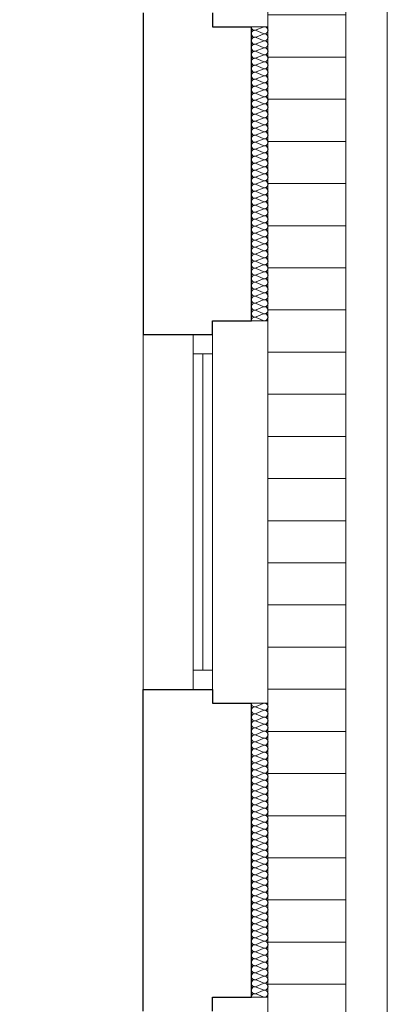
# Model space of a CAD drawing. Extents: x -497945 to -454853, y -17656 to 94650.
# Tile 58 of 62: x -480673 to -479348, y 83891 to 87443. Entities that reach past the tile are written whole.
import ezdxf

# ---------------------------------------------------------------- set-up
doc = ezdxf.new("R2010")
doc.units = 0
doc.header["$MEASUREMENT"] = 0
doc.layers.get('0').update_dxf_attribs({"color": 252})
for name, color, linetype, lineweight in [('arch wypelnienia_Nr_Pióra__102', 252, 'Continuous', 9), ('Inwent Izolacje_Nr_Pióra__2', 252, 'Continuous', 13), ('INWENT RURY SPUSTOWE_Nr_Pióra__21', 252, 'Continuous', 9), ('INWENT. OKNA_Nr_Pióra__5', 252, 'Continuous', 13), ('INWENT.ŚCIANY_Nr_Pióra__1', 252, 'Continuous', 25), ('INWENT.ŚCIANY_Nr_Pióra__21', 252, 'Continuous', 9), ('INWENT.ŚCIANY_Nr_Pióra__3', 252, 'Continuous', 13)]:
    doc.layers.add(name, color=color, linetype=linetype, lineweight=lineweight)
doc.layers.add('Inwent Izolacje', color=252, linetype='Continuous')

# ---------------------------------------------------------------- blocks, each defined once
blk = doc.blocks.new('Izolacja cieplna 14_212', base_point=(-480930.2, 72284.5))
at = {"layer": 'Inwent Izolacje_Nr_Pióra__2', "linetype": 'Continuous'}
for p, q in [((-480888.1, 72283.5), (-480912.3, 72273)), ((-480912.3, 72270.9), (-480888.1, 72260.4)), ((-480888.1, 72258.2), (-480912.3, 72247.7)), ((-480912.3, 72245.6), (-480888.1, 72235.1)), ((-480888.1, 72233), (-480912.3, 72222.5)), ((-480912.3, 72220.4), (-480888.1, 72209.9)), ((-480888.1, 72207.8), (-480912.3, 72197.3)), ((-480912.3, 72195.1), (-480888.1, 72184.6)), ((-480888.1, 72182.5), (-480912.3, 72172)), ((-480912.3, 72169.9), (-480888.1, 72159.4)), ((-480888.1, 72157.3), (-480912.3, 72146.8)), ((-480912.3, 72144.7), (-480888.1, 72134.2)), ((-480888.1, 72132.1), (-480912.3, 72121.6)), ((-480912.3, 72119.4), (-480888.1, 72108.9)), ((-480888.1, 72106.8), (-480912.3, 72096.3)), ((-480912.3, 72094.2), (-480888.1, 72083.7)), ((-480888.1, 72081.6), (-480912.3, 72071.1)), ((-480912.3, 72069), (-480888.1, 72058.5)), ((-480888.1, 72056.3), (-480912.3, 72045.8)), ((-480912.3, 72043.7), (-480888.1, 72033.2)), ((-480888.1, 72031.1), (-480912.3, 72020.6)), ((-480912.3, 72018.5), (-480888.1, 72008)), ((-480888.1, 72005.9), (-480912.3, 71995.4)), ((-480912.3, 71993.2), (-480888.1, 71982.7)), ((-480888.1, 71980.6), (-480912.3, 71970.1)), ((-480912.3, 71968), (-480888.1, 71957.5)), ((-480888.1, 71955.4), (-480912.3, 71944.9)), ((-480912.3, 71942.8), (-480888.1, 71932.3)), ((-480888.1, 71930.1), (-480912.3, 71919.6)), ((-480912.3, 71917.5), (-480888.1, 71907)), ((-480888.1, 71904.9), (-480912.3, 71894.4)), ((-480912.3, 71892.3), (-480888.1, 71881.8)), ((-480888.1, 71879.7), (-480912.3, 71869.2)), ((-480912.3, 71867.1), (-480888.1, 71856.6)), ((-480888.1, 71854.4), (-480912.3, 71843.9)), ((-480912.3, 71841.8), (-480888.1, 71831.3)), ((-480888.1, 71829.2), (-480912.3, 71818.7)), ((-480912.3, 71816.6), (-480888.1, 71806.1)), ((-480888.1, 71804), (-480912.3, 71793.5)), ((-480912.3, 71791.3), (-480888.1, 71780.8)), ((-480888.1, 71778.7), (-480912.3, 71768.2)), ((-480912.3, 71766.1), (-480888.1, 71755.6)), ((-480888.1, 71753.5), (-480912.3, 71743)), ((-480912.3, 71740.9), (-480888.1, 71730.4)), ((-480888.1, 71728.2), (-480912.3, 71717.7)), ((-480912.3, 71715.6), (-480888.1, 71705.1)), ((-480888.1, 71703), (-480912.3, 71692.5)), ((-480912.3, 71690.4), (-480888.1, 71679.9)), ((-480888.1, 71677.8), (-480912.3, 71667.3)), ((-480912.3, 71665.1), (-480888.1, 71654.6)), ((-480888.1, 71652.5), (-480912.3, 71642)), ((-480912.3, 71639.9), (-480888.1, 71629.4)), ((-480888.1, 71627.3), (-480912.3, 71616.8)), ((-480912.3, 71614.7), (-480888.1, 71604.2)), ((-480888.1, 71602.1), (-480912.3, 71591.6)), ((-480912.3, 71589.4), (-480888.1, 71578.9)), ((-480888.1, 71576.8), (-480912.3, 71566.3)), ((-480912.3, 71564.2), (-480888.1, 71553.7)), ((-480888.1, 71551.6), (-480912.3, 71541.1)), ((-480912.3, 71539), (-480888.1, 71528.5)), ((-480888.1, 71526.3), (-480912.3, 71515.8)), ((-480912.3, 71513.7), (-480888.1, 71503.2)), ((-480888.1, 71501.1), (-480912.3, 71490.6)), ((-480912.3, 71488.5), (-480888.1, 71478)), ((-480888.1, 71475.9), (-480912.3, 71465.4)), ((-480912.3, 71463.2), (-480888.1, 71452.7)), ((-480888.1, 71450.6), (-480912.3, 71440.1)), ((-480912.3, 71438), (-480888.1, 71427.5)), ((-480888.1, 71425.4), (-480912.3, 71414.9)), ((-480912.3, 71412.8), (-480888.1, 71402.3)), ((-480888.1, 71400.1), (-480912.3, 71389.6)), ((-480912.3, 71387.5), (-480888.1, 71377)), ((-480888.1, 71374.9), (-480912.3, 71364.4)), ((-480912.3, 71362.3), (-480888.1, 71351.8)), ((-480888.1, 71349.7), (-480912.3, 71339.2)), ((-480912.3, 71337.1), (-480888.1, 71326.6)), ((-480888.1, 71324.4), (-480912.3, 71313.9)), ((-480912.3, 71311.8), (-480888.1, 71301.3)), ((-480888.1, 71299.2), (-480912.3, 71288.7)), ((-480912.3, 71286.6), (-480888.1, 71276.1)), ((-480888.1, 71274), (-480912.3, 71263.5)), ((-480912.3, 71261.3), (-480888.1, 71250.8)), ((-480888.1, 71248.7), (-480912.3, 71238.2)), ((-480912.3, 71236.1), (-480888.1, 71225.6))]:
    blk.add_line(p, q, dxfattribs=at)
for centre, start_param, end_param in [((-480917.4, 72259.3), 1.158004, 5.125183), ((-480917.4, 72284.5), 3.141593, 5.125182), ((-480882.9, 72271.9), 4.299595, 8.266775), ((-480917.4, 72234.1), 1.158004, 5.125183), ((-480882.9, 72246.7), 4.299595, 8.266775), ((-480882.9, 72221.4), 4.299595, 8.266775), ((-480917.4, 72208.8), 1.158004, 5.125183), ((-480917.4, 72183.6), 1.158004, 5.125183), ((-480882.9, 72196.2), 4.299595, 8.266775), ((-480917.4, 72158.3), 1.158004, 5.125183), ((-480882.9, 72171), 4.299595, 8.266775), ((-480917.4, 72133.1), 1.158004, 5.125183), ((-480882.9, 72145.7), 4.299595, 8.266775), ((-480882.9, 72120.5), 4.299595, 8.266775), ((-480917.4, 72107.9), 1.158004, 5.125183), ((-480917.4, 72082.6), 1.158004, 5.125183), ((-480882.9, 72095.3), 4.299595, 8.266775), ((-480917.4, 72057.4), 1.158004, 5.125183), ((-480882.9, 72070), 4.299595, 8.266775), ((-480882.9, 72044.8), 4.299595, 8.266775), ((-480917.4, 72032.2), 1.158004, 5.125183), ((-480917.4, 72006.9), 1.158004, 5.125183), ((-480882.9, 72019.5), 4.299595, 8.266775), ((-480917.4, 71981.7), 1.158004, 5.125183), ((-480882.9, 71994.3), 4.299595, 8.266775), ((-480917.4, 71956.4), 1.158004, 5.125183), ((-480882.9, 71969.1), 4.299595, 8.266775), ((-480882.9, 71943.8), 4.299595, 8.266775), ((-480917.4, 71931.2), 1.158004, 5.125183), ((-480917.4, 71906), 1.158004, 5.125183), ((-480882.9, 71918.6), 4.299595, 8.266775), ((-480917.4, 71880.7), 1.158004, 5.125183), ((-480882.9, 71893.3), 4.299595, 8.266775), ((-480882.9, 71868.1), 4.299595, 8.266775), ((-480917.4, 71855.5), 1.158004, 5.125183), ((-480917.4, 71830.3), 1.158004, 5.125183), ((-480882.9, 71842.9), 4.299595, 8.266775), ((-480917.4, 71805), 1.158004, 5.125183), ((-480882.9, 71817.6), 4.299595, 8.266775), ((-480917.4, 71779.8), 1.158004, 5.125183), ((-480882.9, 71792.4), 4.299595, 8.266775), ((-480882.9, 71767.2), 4.299595, 8.266775), ((-480917.4, 71754.5), 1.158004, 5.125183), ((-480917.4, 71729.3), 1.158004, 5.125183), ((-480882.9, 71741.9), 4.299595, 8.266775), ((-480917.4, 71704.1), 1.158004, 5.125183), ((-480882.9, 71716.7), 4.299595, 8.266775), ((-480882.9, 71691.4), 4.299595, 8.266775), ((-480917.4, 71678.8), 1.158004, 5.125183), ((-480917.4, 71653.6), 1.158004, 5.125183), ((-480882.9, 71666.2), 4.299595, 8.266775), ((-480917.4, 71628.3), 1.158004, 5.125183), ((-480882.9, 71641), 4.299595, 8.266775), ((-480882.9, 71615.7), 4.299595, 8.266775), ((-480917.4, 71603.1), 1.158004, 5.125183), ((-480882.9, 71590.5), 4.299595, 8.266775), ((-480917.4, 71577.9), 1.158004, 5.125183), ((-480917.4, 71552.6), 1.158004, 5.125183), ((-480882.9, 71565.3), 4.299595, 8.266775), ((-480917.4, 71527.4), 1.158004, 5.125183), ((-480882.9, 71540), 4.299595, 8.266775), ((-480882.9, 71514.8), 4.299595, 8.266775), ((-480917.4, 71502.2), 1.158004, 5.125183), ((-480917.4, 71476.9), 1.158004, 5.125183), ((-480882.9, 71489.5), 4.299595, 8.266775), ((-480917.4, 71451.7), 1.158004, 5.125183), ((-480882.9, 71464.3), 4.299595, 8.266775), ((-480882.9, 71439.1), 4.299595, 8.266775), ((-480917.4, 71426.4), 1.158004, 5.125183), ((-480882.9, 71413.8), 4.299595, 8.266775), ((-480917.4, 71401.2), 1.158004, 5.125183), ((-480917.4, 71376), 1.158004, 5.125183), ((-480882.9, 71388.6), 4.299595, 8.266775), ((-480917.4, 71350.7), 1.158004, 5.125183), ((-480882.9, 71363.3), 4.299595, 8.266775), ((-480882.9, 71338.1), 4.299595, 8.266775), ((-480917.4, 71325.5), 1.158004, 5.125183), ((-480917.4, 71300.3), 1.158004, 5.125183), ((-480882.9, 71312.9), 4.299595, 8.266775), ((-480917.4, 71275), 1.158004, 5.125183), ((-480882.9, 71287.6), 4.299595, 8.266775), ((-480882.9, 71262.4), 4.299595, 8.266775), ((-480917.4, 71249.8), 1.158004, 5.125183), ((-480882.9, 71237.2), 4.299595, 8.266775), ((-480917.4, 71224.5), 1.158004, 3.141593)]:
    blk.add_ellipse(centre, major_axis=(12.8, 0), ratio=0.9889, start_param=start_param, end_param=end_param, dxfattribs=at)
blk = doc.blocks.new('Izolacja cieplna 14_213', base_point=(-480930.2, 74724.5))
at = {"layer": 'Inwent Izolacje_Nr_Pióra__2', "linetype": 'Continuous'}
for p, q in [((-480888.1, 74723.5), (-480912.3, 74713)), ((-480912.3, 74710.9), (-480888.1, 74700.4)), ((-480888.1, 74698.2), (-480912.3, 74687.7)), ((-480912.3, 74685.6), (-480888.1, 74675.1)), ((-480888.1, 74673), (-480912.3, 74662.5)), ((-480912.3, 74660.4), (-480888.1, 74649.9)), ((-480888.1, 74647.8), (-480912.3, 74637.3)), ((-480912.3, 74635.1), (-480888.1, 74624.6)), ((-480888.1, 74622.5), (-480912.3, 74612)), ((-480912.3, 74609.9), (-480888.1, 74599.4)), ((-480888.1, 74597.3), (-480912.3, 74586.8)), ((-480912.3, 74584.7), (-480888.1, 74574.2)), ((-480888.1, 74572.1), (-480912.3, 74561.6)), ((-480912.3, 74559.4), (-480888.1, 74548.9)), ((-480888.1, 74546.8), (-480912.3, 74536.3)), ((-480912.3, 74534.2), (-480888.1, 74523.7)), ((-480888.1, 74521.6), (-480912.3, 74511.1)), ((-480912.3, 74509), (-480888.1, 74498.5)), ((-480888.1, 74496.3), (-480912.3, 74485.8)), ((-480912.3, 74483.7), (-480888.1, 74473.2)), ((-480888.1, 74471.1), (-480912.3, 74460.6)), ((-480912.3, 74458.5), (-480888.1, 74448)), ((-480888.1, 74445.9), (-480912.3, 74435.4)), ((-480912.3, 74433.2), (-480888.1, 74422.7)), ((-480888.1, 74420.6), (-480912.3, 74410.1)), ((-480912.3, 74408), (-480888.1, 74397.5)), ((-480888.1, 74395.4), (-480912.3, 74384.9)), ((-480912.3, 74382.8), (-480888.1, 74372.3)), ((-480888.1, 74370.1), (-480912.3, 74359.6)), ((-480912.3, 74357.5), (-480888.1, 74347)), ((-480888.1, 74344.9), (-480912.3, 74334.4)), ((-480912.3, 74332.3), (-480888.1, 74321.8)), ((-480888.1, 74319.7), (-480912.3, 74309.2)), ((-480912.3, 74307.1), (-480888.1, 74296.6)), ((-480888.1, 74294.4), (-480912.3, 74283.9)), ((-480912.3, 74281.8), (-480888.1, 74271.3)), ((-480888.1, 74269.2), (-480912.3, 74258.7)), ((-480912.3, 74256.6), (-480888.1, 74246.1)), ((-480888.1, 74244), (-480912.3, 74233.5)), ((-480912.3, 74231.3), (-480888.1, 74220.8)), ((-480888.1, 74218.7), (-480912.3, 74208.2)), ((-480912.3, 74206.1), (-480888.1, 74195.6)), ((-480888.1, 74193.5), (-480912.3, 74183)), ((-480912.3, 74180.9), (-480888.1, 74170.4)), ((-480888.1, 74168.2), (-480912.3, 74157.7)), ((-480912.3, 74155.6), (-480888.1, 74145.1)), ((-480888.1, 74143), (-480912.3, 74132.5)), ((-480912.3, 74130.4), (-480888.1, 74119.9)), ((-480888.1, 74117.8), (-480912.3, 74107.3)), ((-480912.3, 74105.1), (-480888.1, 74094.6)), ((-480888.1, 74092.5), (-480912.3, 74082)), ((-480912.3, 74079.9), (-480888.1, 74069.4)), ((-480888.1, 74067.3), (-480912.3, 74056.8)), ((-480912.3, 74054.7), (-480888.1, 74044.2)), ((-480888.1, 74042.1), (-480912.3, 74031.6)), ((-480912.3, 74029.4), (-480888.1, 74018.9)), ((-480888.1, 74016.8), (-480912.3, 74006.3)), ((-480912.3, 74004.2), (-480888.1, 73993.7)), ((-480888.1, 73991.6), (-480912.3, 73981.1)), ((-480912.3, 73979), (-480888.1, 73968.5)), ((-480888.1, 73966.3), (-480912.3, 73955.8)), ((-480912.3, 73953.7), (-480888.1, 73943.2)), ((-480888.1, 73941.1), (-480912.3, 73930.6)), ((-480912.3, 73928.5), (-480888.1, 73918)), ((-480888.1, 73915.9), (-480912.3, 73905.4)), ((-480912.3, 73903.2), (-480888.1, 73892.7)), ((-480888.1, 73890.6), (-480912.3, 73880.1)), ((-480912.3, 73878), (-480888.1, 73867.5)), ((-480888.1, 73865.4), (-480912.3, 73854.9)), ((-480912.3, 73852.8), (-480888.1, 73842.3)), ((-480888.1, 73840.1), (-480912.3, 73829.6)), ((-480912.3, 73827.5), (-480888.1, 73817)), ((-480888.1, 73814.9), (-480912.3, 73804.4)), ((-480912.3, 73802.3), (-480888.1, 73791.8)), ((-480888.1, 73789.7), (-480912.3, 73779.2)), ((-480912.3, 73777.1), (-480888.1, 73766.6)), ((-480888.1, 73764.4), (-480912.3, 73753.9)), ((-480912.3, 73751.8), (-480888.1, 73741.3)), ((-480888.1, 73739.2), (-480912.3, 73728.7)), ((-480912.3, 73726.6), (-480888.1, 73716.1)), ((-480888.1, 73714), (-480912.3, 73703.5)), ((-480912.3, 73701.3), (-480888.1, 73690.8)), ((-480888.1, 73688.7), (-480912.3, 73678.2)), ((-480912.3, 73676.1), (-480888.1, 73665.6))]:
    blk.add_line(p, q, dxfattribs=at)
for centre, start_param, end_param in [((-480917.4, 74724.5), 3.141593, 5.125182), ((-480882.9, 74711.9), 4.299595, 8.266775), ((-480917.4, 74699.3), 1.158004, 5.125183), ((-480917.4, 74674.1), 1.158004, 5.125183), ((-480882.9, 74686.7), 4.299595, 8.266775), ((-480917.4, 74648.8), 1.158004, 5.125183), ((-480882.9, 74661.4), 4.299595, 8.266775), ((-480882.9, 74636.2), 4.299595, 8.266775), ((-480917.4, 74623.6), 1.158004, 5.125183), ((-480917.4, 74598.3), 1.158004, 5.125183), ((-480882.9, 74611), 4.299595, 8.266775), ((-480917.4, 74573.1), 1.158004, 5.125183), ((-480882.9, 74585.7), 4.299595, 8.266775), ((-480917.4, 74547.9), 1.158004, 5.125183), ((-480882.9, 74560.5), 4.299595, 8.266775), ((-480882.9, 74535.3), 4.299595, 8.266775), ((-480917.4, 74522.6), 1.158004, 5.125183), ((-480917.4, 74497.4), 1.158004, 5.125183), ((-480882.9, 74510), 4.299595, 8.266775), ((-480917.4, 74472.2), 1.158004, 5.125183), ((-480882.9, 74484.8), 4.299595, 8.266775), ((-480882.9, 74459.5), 4.299595, 8.266775), ((-480917.4, 74446.9), 1.158004, 5.125183), ((-480917.4, 74421.7), 1.158004, 5.125183), ((-480882.9, 74434.3), 4.299595, 8.266775), ((-480917.4, 74396.4), 1.158004, 5.125183), ((-480882.9, 74409.1), 4.299595, 8.266775), ((-480917.4, 74371.2), 1.158004, 5.125183), ((-480882.9, 74383.8), 4.299595, 8.266775), ((-480882.9, 74358.6), 4.299595, 8.266775), ((-480917.4, 74346), 1.158004, 5.125183), ((-480917.4, 74320.7), 1.158004, 5.125183), ((-480882.9, 74333.3), 4.299595, 8.266775), ((-480917.4, 74295.5), 1.158004, 5.125183), ((-480882.9, 74308.1), 4.299595, 8.266775), ((-480882.9, 74282.9), 4.299595, 8.266775), ((-480917.4, 74270.3), 1.158004, 5.125183), ((-480917.4, 74245), 1.158004, 5.125183), ((-480882.9, 74257.6), 4.299595, 8.266775), ((-480917.4, 74219.8), 1.158004, 5.125183), ((-480882.9, 74232.4), 4.299595, 8.266775), ((-480917.4, 74194.5), 1.158004, 5.125183), ((-480882.9, 74207.2), 4.299595, 8.266775), ((-480882.9, 74181.9), 4.299595, 8.266775), ((-480917.4, 74169.3), 1.158004, 5.125183), ((-480917.4, 74144.1), 1.158004, 5.125183), ((-480882.9, 74156.7), 4.299595, 8.266775), ((-480917.4, 74118.8), 1.158004, 5.125183), ((-480882.9, 74131.4), 4.299595, 8.266775), ((-480882.9, 74106.2), 4.299595, 8.266775), ((-480917.4, 74093.6), 1.158004, 5.125183), ((-480917.4, 74068.3), 1.158004, 5.125183), ((-480882.9, 74081), 4.299595, 8.266775), ((-480917.4, 74043.1), 1.158004, 5.125183), ((-480882.9, 74055.7), 4.299595, 8.266775), ((-480882.9, 74030.5), 4.299595, 8.266775), ((-480917.4, 74017.9), 1.158004, 5.125183), ((-480882.9, 74005.3), 4.299595, 8.266775), ((-480917.4, 73992.6), 1.158004, 5.125183), ((-480917.4, 73967.4), 1.158004, 5.125183), ((-480882.9, 73980), 4.299595, 8.266775), ((-480917.4, 73942.2), 1.158004, 5.125183), ((-480882.9, 73954.8), 4.299595, 8.266775), ((-480882.9, 73929.5), 4.299595, 8.266775), ((-480917.4, 73916.9), 1.158004, 5.125183), ((-480917.4, 73891.7), 1.158004, 5.125183), ((-480882.9, 73904.3), 4.299595, 8.266775), ((-480917.4, 73866.4), 1.158004, 5.125183), ((-480882.9, 73879.1), 4.299595, 8.266775), ((-480882.9, 73853.8), 4.299595, 8.266775), ((-480917.4, 73841.2), 1.158004, 5.125183), ((-480882.9, 73828.6), 4.299595, 8.266775), ((-480917.4, 73816), 1.158004, 5.125183), ((-480917.4, 73790.7), 1.158004, 5.125183), ((-480882.9, 73803.3), 4.299595, 8.266775), ((-480917.4, 73765.5), 1.158004, 5.125183), ((-480882.9, 73778.1), 4.299595, 8.266775), ((-480882.9, 73752.9), 4.299595, 8.266775), ((-480917.4, 73740.3), 1.158004, 5.125183), ((-480917.4, 73715), 1.158004, 5.125183), ((-480882.9, 73727.6), 4.299595, 8.266775), ((-480917.4, 73689.8), 1.158004, 5.125183), ((-480882.9, 73702.4), 4.299595, 8.266775), ((-480882.9, 73677.2), 4.299595, 8.266775), ((-480917.4, 73664.5), 1.158004, 3.141593)]:
    blk.add_ellipse(centre, major_axis=(12.8, 0), ratio=0.9889, start_param=start_param, end_param=end_param, dxfattribs=at)
blk = doc.blocks.new('A$C685E8C06')
at = {"layer": 'arch wypelnienia_Nr_Pióra__102', "linetype": 'Continuous'}
h = blk.add_hatch(dxfattribs=at)
h.set_pattern_fill('Plank_Floor', color=252, style=0, pattern_type=2)
h.set_pattern_definition([(0, (492120.19, -60284.54), (0, 152), [])])
h.paths.add_polyline_path([(11443.4, 8576.6), (11530, 8576.6), (11530, 20880), (10355, 20880), (10355, 16760), (11190, 16760), (11250, 16760), (11250, 15820), (11250, 14440), (11250, 13380), (11250, 12000), (11250, 10940), (11250, 9560), (11250, 8576.6)], flags=0)
at = {"layer": 'INWENT RURY SPUSTOWE_Nr_Pióra__21', "color": 252, "linetype": 'Continuous'}
for p, q in [((11530, 20880), (11530, 8576.6)), ((11680, 20880), (11680, 8576.6))]:
    blk.add_line(p, q, dxfattribs=at)
at = {"layer": 'INWENT. OKNA_Nr_Pióra__5', "color": 252, "linetype": 'Continuous'}
for p, q in [((11050, 13330), (10980, 13330)), ((10980, 13330), (10980, 12050)), ((11050, 13330), (11050, 12050)), ((11050, 13260), (10980, 13260)), ((11015, 13260), (11015, 12120)), ((11050, 12120), (10980, 12120)), ((11050, 12050), (10980, 12050))]:
    blk.add_line(p, q, dxfattribs=at)
at = {"layer": 'INWENT.ŚCIANY_Nr_Pióra__1', "color": 252, "linetype": 'Continuous'}
for p, q in [((10800, 14490), (10800, 13330)), ((11050, 14490), (11050, 14440)), ((11050, 14440), (11190, 14440)), ((11190, 13380), (11190, 14440)), ((11050, 13330), (11050, 13380)), ((11050, 13380), (11190, 13380)), ((10800, 13330), (11050, 13330)), ((10800, 11740), (10800, 12050)), ((10800, 12050), (11050, 12050)), ((11050, 12050), (11050, 12000)), ((11050, 12000), (11190, 12000)), ((11190, 10940), (11190, 12000)), ((10800, 11650), (10800, 11740)), ((10800, 10890), (10800, 11650)), ((11050, 10890), (11050, 10940)), ((11050, 10940), (11190, 10940))]:
    blk.add_line(p, q, dxfattribs=at)
at = {"layer": 'INWENT.ŚCIANY_Nr_Pióra__21', "color": 252, "linetype": 'Continuous'}
for p, q in [((11250, 14440), (11250, 15820)), ((11250, 12000), (11250, 13380)), ((10800, 12050), (10800, 13330)), ((11250, 9560), (11250, 10940))]:
    blk.add_line(p, q, dxfattribs=at)
at = {"layer": 'INWENT.ŚCIANY_Nr_Pióra__3', "color": 252, "linetype": 'Continuous'}
for p, q in [((11250, 14440), (11190, 14440)), ((11250, 14440), (11250, 13380)), ((11250, 13380), (11190, 13380)), ((11250, 12000), (11190, 12000)), ((11250, 10940), (11250, 12000)), ((11250, 10940), (11190, 10940))]:
    blk.add_line(p, q, dxfattribs=at)
at = {"layer": 'Inwent Izolacje', "color": 252, "linetype": 'Continuous', "lineweight": 13}
for name, p in [('Izolacja cieplna 14_213', (11190, 14440)), ('Izolacja cieplna 14_212', (11190, 12000))]:
    blk.add_blockref(name, p, dxfattribs=at)

msp = doc.modelspace()

# ---------------------------------------------------------------- block references
msp.add_blockref('A$C685E8C06', (-491028.3, 72976.9))

doc.saveas('drawing.dxf')
